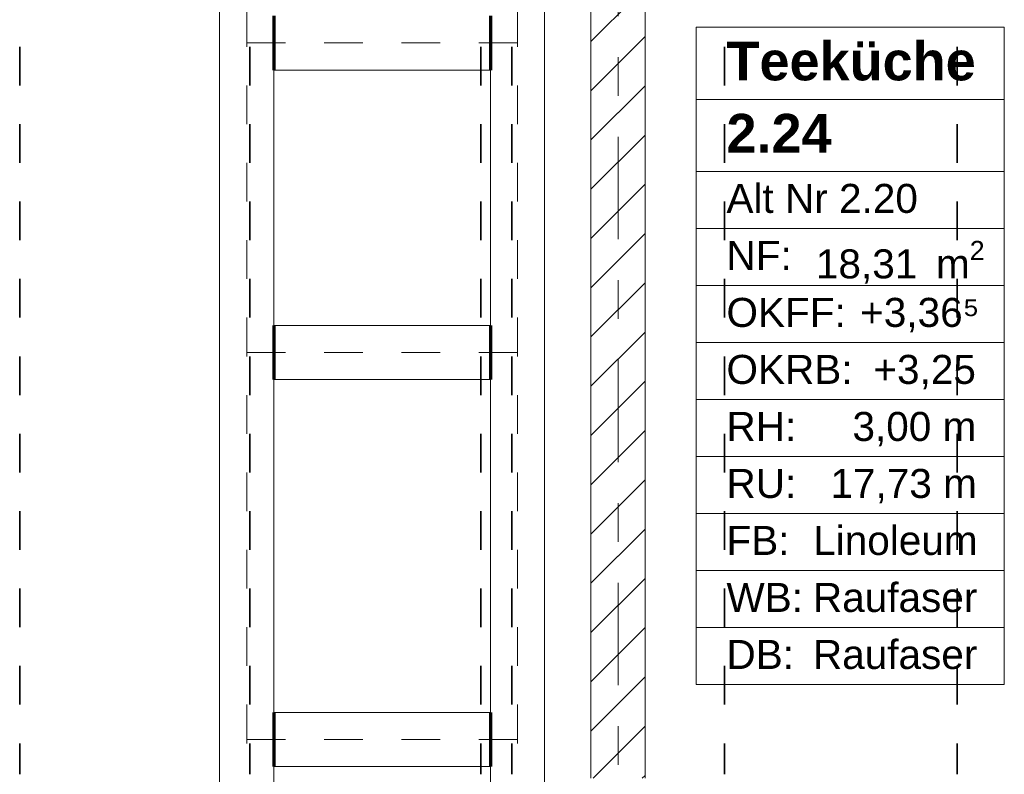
# Model space of a CAD drawing. Header units: metres. Extents: x -3.6 to 84.5, y -11 to 16.8.
# Tile 113 of 137: x 35 to 37.5, y 0.7 to 2.7. Entities that reach past the tile are written whole.
import ezdxf

# ---------------------------------------------------------------- set-up
doc = ezdxf.new("R2010")
doc.units = ezdxf.units.M
doc.header["$MEASUREMENT"] = 0
for name, pattern in [('Achse', [0.2, 0.1, -0.05, 0, -0.05]), ('Strichlinie doppelt', [0.546806, 0.264583, -0.105833, 0.070556, -0.105833]), ('Wipeout_Contour', [1, 0, -1])]:
    doc.linetypes.add(name, pattern=pattern)
for name, color, linetype in [('155 - Bemaßung_ Beschriftung.Ausbau - Deckenelemente', 7, 'Continuous'), ('401 - Zone.Raum_ Raumbegrenzung_ Whg.', 7, 'Continuous'), ('451 - Universal.Achsen Raster', 7, 'Continuous'), ('605 - Struktur.Wand Innen', 7, 'Continuous'), ('Neubau_612 - Struktur.Stahlbau', 7, 'Continuous')]:
    doc.layers.add(name, color=color, linetype=linetype)
doc.styles.add('ERSTELLTER_STIL_1', font='txt')
doc.styles.add('ERSTELLTER_STIL_2', font='txt')

msp = doc.modelspace()

# ---------------------------------------------------------------- linework, layer by layer
at = {"layer": '155 - Bemaßung_ Beschriftung.Ausbau - Deckenelemente', "color": 7, "linetype": 'Achse', "lineweight": 35}
for p, q in [((34.983, 5.19), (34.983, 0.71)), ((35.578, 5.19), (35.578, 0.71)), ((36.175, 5.19), (36.175, 0.71)), ((36.255, 5.19), (36.255, 0.71)), ((36.805, 5.19), (36.805, 0.71)), ((37.407, 5.19), (37.407, 0.71))]:
    msp.add_line(p, q, dxfattribs=at)
at = {"layer": '401 - Zone.Raum_ Raumbegrenzung_ Whg.', "color": 7, "linetype": 'Continuous', "lineweight": 9}
for p, q in [((37.5286, 2.6408), (36.7317, 2.6408)), ((36.7317, 2.6408), (36.7317, 0.9417)), ((36.7317, 2.6408), (37.5286, 2.6408)), ((36.7317, 2.4542), (36.7317, 2.6408)), ((37.5286, 0.9417), (37.5286, 2.6408)), ((37.5286, 2.6408), (37.5286, 2.4542)), ((37.5286, 2.4542), (36.7317, 2.4542)), ((36.7317, 2.4542), (37.5286, 2.4542)), ((36.7317, 2.2676), (36.7317, 2.4542)), ((37.5286, 2.4542), (37.5286, 2.2676)), ((37.5286, 2.2676), (36.7317, 2.2676)), ((36.7317, 2.2676), (37.5286, 2.2676)), ((36.7317, 2.1203), (36.7317, 2.2676)), ((37.5286, 2.2676), (37.5286, 2.1203)), ((37.5286, 2.1203), (36.7317, 2.1203)), ((36.7317, 2.1203), (37.5286, 2.1203)), ((36.7317, 1.973), (36.7317, 2.1203)), ((37.5286, 2.1203), (37.5286, 1.973)), ((37.5286, 1.973), (36.7317, 1.973)), ((36.7317, 1.973), (37.5286, 1.973)), ((36.7317, 1.8256), (36.7317, 1.973)), ((37.5286, 1.973), (37.5286, 1.8256)), ((37.5286, 1.8256), (36.7317, 1.8256)), ((36.7317, 1.8256), (37.5286, 1.8256)), ((36.7317, 1.6783), (36.7317, 1.8256)), ((37.5286, 1.8256), (37.5286, 1.6783)), ((37.5286, 1.6783), (36.7317, 1.6783)), ((36.7317, 1.6783), (37.5286, 1.6783)), ((36.7317, 1.531), (36.7317, 1.6783)), ((37.5286, 1.6783), (37.5286, 1.531)), ((37.5286, 1.531), (36.7317, 1.531)), ((36.7317, 1.531), (37.5286, 1.531)), ((36.7317, 1.3837), (36.7317, 1.531)), ((37.5286, 1.531), (37.5286, 1.3837)), ((37.5286, 1.3837), (36.7317, 1.3837)), ((36.7317, 1.3837), (37.5286, 1.3837)), ((36.7317, 1.2364), (36.7317, 1.3837)), ((37.5286, 1.3837), (37.5286, 1.2364)), ((37.5286, 1.2364), (36.7317, 1.2364)), ((36.7317, 1.2364), (37.5286, 1.2364)), ((36.7317, 1.089), (36.7317, 1.2364)), ((37.5286, 1.2364), (37.5286, 1.089)), ((37.5286, 1.089), (36.7317, 1.089)), ((36.7317, 1.089), (37.5286, 1.089)), ((36.7317, 0.9417), (36.7317, 1.089)), ((37.5286, 1.089), (37.5286, 0.9417)), ((36.7317, 0.9417), (37.5286, 0.9417)), ((37.5286, 0.9417), (36.7317, 0.9417))]:
    msp.add_line(p, q, dxfattribs=at)
at = {"layer": 'Neubau_612 - Struktur.Stahlbau', "color": 1, "linetype": 'Continuous', "lineweight": 13}
for p, q in [((35.5, 0.39), (35.5, 5.41)), ((36.34, 0.39), (36.34, 5.41)), ((35.64, 1.87), (35.64, 2.53)), ((35.64, 2.53), (36.2, 2.53)), ((36.2, 1.87), (36.2, 2.53)), ((35.64, 1.87), (36.2, 1.87)), ((35.64, 0.87), (35.64, 1.73)), ((35.64, 1.73), (36.2, 1.73)), ((36.2, 0.87), (36.2, 1.73)), ((35.64, 0.87), (36.2, 0.87)), ((35.64, 0.39), (35.64, 0.73)), ((35.64, 0.73), (36.2, 0.73)), ((36.2, 0.39), (36.2, 0.73))]:
    msp.add_line(p, q, dxfattribs=at)
at = {"layer": 'Neubau_612 - Struktur.Stahlbau', "color": 1, "linetype": 'Achse', "lineweight": 9}
for p, q in [((35.57, 0.39), (35.57, 5.41)), ((36.27, 0.39), (36.27, 5.41)), ((35.57, 2.6), (36.27, 2.6)), ((35.57, 1.8), (36.27, 1.8)), ((35.57, 0.8), (36.27, 0.8))]:
    msp.add_line(p, q, dxfattribs=at)
at = {"layer": 'Neubau_612 - Struktur.Stahlbau', "color": 1, "linetype": 'Continuous', "lineweight": 70}
for p, q in [((35.64, 2.67), (35.64, 2.53)), ((36.2, 2.67), (36.2, 2.53)), ((35.64, 1.87), (35.64, 1.73)), ((36.2, 1.87), (36.2, 1.73)), ((35.64, 0.87), (35.64, 0.73)), ((36.2, 0.87), (36.2, 0.73))]:
    msp.add_line(p, q, dxfattribs=at)

# ---------------------------------------------------------------- texts
at = {"layer": '401 - Zone.Raum_ Raumbegrenzung_ Whg.', "color": 7, "lineweight": 9, "attachment_point": 1}
for s, insert, char_height, style in [('\\A1;{\\pqj;\\pt0;\\fArial|b1|i0|c0|p38;}', (37.45, 2.6261), 0.1, 'ERSTELLTER_STIL_1'), ('\\A1;{\\pqj;\\pt0;\\fArial|b1|i0|c0|p38;Teeküche}', (36.8103, 2.6032), 0.1, 'ERSTELLTER_STIL_1'), ('\\A1;{\\pql;\\pt0;\\fArial|b1|i0|c0|p38;2.24}', (36.8103, 2.4166), 0.1, 'ERSTELLTER_STIL_1'), ('\\A1;{\\pqj;\\pt0;\\fArial|b1|i0|c0|p38;}', (37.45, 2.4395), 0.1, 'ERSTELLTER_STIL_1'), ('\\A1;{\\pqj;\\pt0;\\fArial|b0|i0|c0|p38;Alt Nr 2.20}', (36.8103, 2.2357), 0.075, 'ERSTELLTER_STIL_2'), ('\\A1;{\\pqj;\\pt0;\\fArial|b0|i0|c0|p38;}', (37.45, 2.2529), 0.075, 'ERSTELLTER_STIL_2'), ('\\A1;{\\pqj;\\pt0;\\fArial|b0|i0|c0|p38;NF: }', (36.8103, 2.0884), 0.075, 'ERSTELLTER_STIL_2'), ('\\A1;{\\pql;\\pt0,0.05;\\fArial|b0|i0|c0|p38;18,31\\fArial|b0|i0|c0|p38;\\A1{\\H.66x;\\S^  ;}\\fArial|b0|i0|c0|p38; m\\fArial|b0|i0|c0|p38;\\A1{\\H.66x;\\S2^  ;}}', (37.0415, 2.0884), 0.075, 'ERSTELLTER_STIL_2'), ('\\A1;{\\pqj;\\pt0;\\fArial|b0|i0|c0|p38;OKFF: }', (36.8103, 1.9411), 0.075, 'ERSTELLTER_STIL_2'), ('\\A1;{\\pqj;\\pt0;\\fArial|b0|i0|c0|p38;+3,36⁵}', (37.1559, 1.9411), 0.075, 'ERSTELLTER_STIL_2'), ('\\A1;{\\pqj;\\pt0;\\fArial|b0|i0|c0|p38;OKRB: }', (36.8103, 1.7938), 0.075, 'ERSTELLTER_STIL_2'), ('\\A1;{\\pqj;\\pt0;\\fArial|b0|i0|c0|p38;+3,25}', (37.1901, 1.7938), 0.075, 'ERSTELLTER_STIL_2'), ('\\A1;{\\pqj;\\pt0;\\fArial|b0|i0|c0|p38;RH: }', (36.8103, 1.6464), 0.075, 'ERSTELLTER_STIL_2'), ('\\A1;{\\pqj;\\pt0;\\fArial|b0|i0|c0|p38;3,00 m}', (37.136, 1.6464), 0.075, 'ERSTELLTER_STIL_2'), ('\\A1;{\\pqj;\\pt0;\\fArial|b0|i0|c0|p38;RU: }', (36.8103, 1.4991), 0.075, 'ERSTELLTER_STIL_2'), ('\\A1;{\\pqj;\\pt0;\\fArial|b0|i0|c0|p38;17,73 m}', (37.0791, 1.4991), 0.075, 'ERSTELLTER_STIL_2'), ('\\A1;{\\pqj;\\pt0;\\fArial|b0|i0|c0|p38;FB: }', (36.8103, 1.3518), 0.075, 'ERSTELLTER_STIL_2'), ('\\A1;{\\pqj;\\pt0;\\fArial|b0|i0|c0|p38;Linoleum}', (37.0345, 1.3518), 0.075, 'ERSTELLTER_STIL_2'), ('\\A1;{\\pqj;\\pt0;\\fArial|b0|i0|c0|p38;WB: }', (36.8103, 1.2045), 0.075, 'ERSTELLTER_STIL_2'), ('\\A1;{\\pqj;\\pt0;\\fArial|b0|i0|c0|p38;Raufaser}', (37.0338, 1.2045), 0.075, 'ERSTELLTER_STIL_2'), ('\\A1;{\\pqj;\\pt0;\\fArial|b0|i0|c0|p38;DB: }', (36.8103, 1.0572), 0.075, 'ERSTELLTER_STIL_2'), ('\\A1;{\\pqj;\\pt0;\\fArial|b0|i0|c0|p38;Raufaser}', (37.0338, 1.0572), 0.075, 'ERSTELLTER_STIL_2')]:
    msp.add_mtext(s, dxfattribs=dict(at, insert=insert, char_height=char_height, style=style))

# ---------------------------------------------------------------- wipeouts: each hides what was drawn before it
at = {"color": 254, "linetype": 'Wipeout_Contour', "lineweight": 0, "ltscale": 146.845863}
msp.add_wipeout([(36.6, 5.1), (36.46, 5.1), (36.46, 0.7), (36.6, 0.7)], dxfattribs=at).dxf.layer = '605 - Struktur.Wand Innen'

# ---------------------------------------------------------------- next in the draw order: hatches: boundary and pattern name
at = {"layer": '605 - Struktur.Wand Innen', "linetype": 'Continuous', "lineweight": 0, "true_color": 0x000000}
h = msp.add_hatch(dxfattribs=at)
h.set_pattern_fill('MW_Ziegel_0001', color=18, style=0, pattern_type=2)
h.set_pattern_definition([(45, (0, 0), (-0.0636396, 0.0636396), [])])
h.paths.add_polyline_path([(36.6, 5.1), (36.46, 5.1), (36.46, 0.7), (36.6, 0.7)])

# ---------------------------------------------------------------- next in the draw order: linework, layer by layer
at = {"layer": '451 - Universal.Achsen Raster', "color": 160, "linetype": 'Strichlinie doppelt', "lineweight": 9, "true_color": 0x3232ff}
msp.add_line((36.53, -10.585), (36.53, 16.355), dxfattribs=at)
at = {"layer": '605 - Struktur.Wand Innen', "color": 7, "linetype": 'Continuous', "lineweight": 18, "flags": 128}
for points in [[(36.46, 5.1), (36.46, 0.7)], [(36.6, 0.7), (36.6, 5.1)]]:
    msp.add_lwpolyline(points, dxfattribs=at)

doc.saveas('drawing.dxf')
